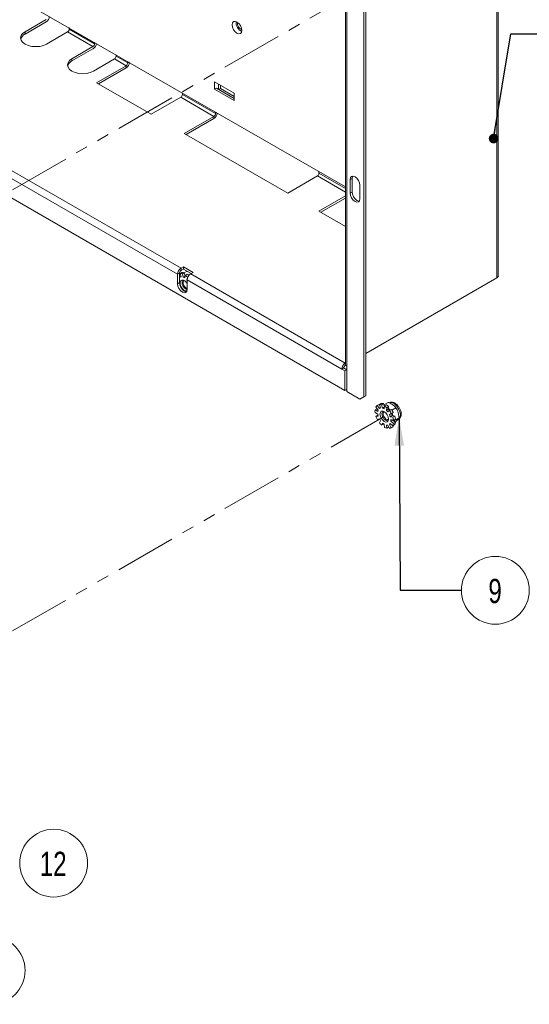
# Paper-space layout 'Sheet2' of a CAD drawing. Header units: millimetres. Extents: x 0 to 420, y 0 to 297.
# Tile 33 of 36: x 225 to 278, y 110 to 212. Entities that reach past the tile are written whole.
import ezdxf

# ---------------------------------------------------------------- set-up
doc = ezdxf.new("R2010")
doc.units = ezdxf.units.MM
doc.linetypes.add('PHANTOM', pattern=[12.7, 6.35, -1.27, 1.27, -1.27, 1.27, -1.27])
doc.styles.add('SLDTEXTSTYLE0', font='TXT', dxfattribs={"width": 0.75})
doc.dimstyles.new('SLDDIMSTYLE2', dxfattribs={"dimtxt": 0.18, "dimasz": 1, "dimexe": 0, "dimexo": 0.0625, "dimgap": 0, "dimtad": 0, "dimtih": 1, "dimtoh": 1, "dimdec": 0, "dimrnd": 1e-09, "dimzin": 0, "dimdsep": 46, "dimtxsty": 'Standard', "dimblk1": 'DOT', "dimblk2": 'DOT', "dimsah": 1, "dimcen": 0.09, "dimadec": 0, "dimazin": 0, "dimtfac": 1, "dimtdec": 0, "dimtofl": 0, "dimtmove": 0, "dimatfit": 3, "dimldrblk": 'DOT', "dimfxl": 1, "dimfrac": 2, "dimtolj": 1, "dimtzin": 0, "dimarcsym": 0})
doc.dimstyles.new('SLDDIMSTYLE3', dxfattribs={"dimtxt": 0.18, "dimasz": 3, "dimexe": 0, "dimexo": 0.0625, "dimgap": 0, "dimtad": 0, "dimtih": 1, "dimtoh": 1, "dimdec": 0, "dimrnd": 1e-09, "dimzin": 0, "dimdsep": 46, "dimtxsty": 'Standard', "dimsah": 1, "dimcen": 0.09, "dimadec": 0, "dimazin": 0, "dimtfac": 3, "dimtdec": 0, "dimtofl": 0, "dimtmove": 0, "dimatfit": 3, "dimfxl": 1, "dimfrac": 2, "dimtolj": 1, "dimtzin": 0, "dimarcsym": 0})

# ---------------------------------------------------------------- blocks, each defined once
blk = doc.blocks.new('SW_NOTE_19')
at = {"color": 0, "linetype": 'Continuous', "lineweight": 0}
blk.add_circle((3.51, 0), 3.51, dxfattribs=at)
at = {"color": 0, "linetype": 'Continuous', "lineweight": 0, "insert": (3.46, 1.18), "char_height": 2.5, "attachment_point": 2, "style": 'SLDTEXTSTYLE0'}
blk.add_mtext('12', dxfattribs=at)
blk = doc.blocks.new('SW_NOTE_34')
at = {"color": 0, "linetype": 'Continuous', "lineweight": 0}
blk.add_circle((3.51, 0), 3.51, dxfattribs=at)
at = {"color": 0, "linetype": 'Continuous', "lineweight": 0, "insert": (3.48, 1.18), "char_height": 2.5, "attachment_point": 2, "style": 'SLDTEXTSTYLE0'}
blk.add_mtext('9', dxfattribs=at)
blk = doc.blocks.new('_DOT')
at = {"color": 0, "linetype": 'ByBlock', "lineweight": -2}
blk.add_line((-0.5, 0), (-1, 0), dxfattribs=at)
at = {"color": 0, "linetype": 'ByBlock', "const_width": 0.5}
blk.add_lwpolyline([(-0.25, 0, 1), (0.25, 0, 1)], format="xyb", close=True, dxfattribs=at)
blk = doc.blocks.new('SW_NOTE_38')
at = {"color": 0, "linetype": 'Continuous', "lineweight": 0}
blk.add_circle((3.51, 0), 3.51, dxfattribs=at)
at = {"color": 0, "linetype": 'Continuous', "lineweight": 0, "insert": (3.46, 1.18), "char_height": 2.5, "attachment_point": 2, "style": 'SLDTEXTSTYLE0'}
blk.add_mtext('27', dxfattribs=at)

psp = doc.layouts.new('Sheet2')

# ---------------------------------------------------------------- linework, layer by layer
at = {"color": 7, "linetype": 'Continuous', "lineweight": 15}
for p, q in [((274.9, 222.62), (274.9, 184.96)), ((275.05, 185.17), (275.05, 222.83)), ((220.21, 216.88), (259.22, 194.37)), ((261.13, 172.62), (261.13, 214.62)), ((261.33, 172.74), (261.33, 214.73)), ((259.22, 213.67), (259.22, 176.02)), ((259.37, 175.81), (259.37, 213.46)), ((226.05, 210.46), (228.24, 211.72)), ((226.05, 210.22), (228.24, 211.48)), ((226.05, 210.46), (226.05, 210.22)), ((230.46, 210.43), (228.28, 209.18)), ((233.08, 208.92), (230.46, 210.43)), ((230.62, 210.88), (230.62, 210.71)), ((233.25, 209.2), (230.62, 210.71)), ((233.25, 209.2), (233.25, 209.36)), ((230.9, 207.66), (233.08, 208.92)), ((230.9, 207.43), (233.08, 208.69)), ((230.9, 207.66), (230.9, 207.43)), ((235.31, 207.64), (233.12, 206.38)), ((236.52, 206.94), (235.31, 207.64)), ((235.47, 208.08), (235.47, 207.92)), ((236.68, 207.22), (235.47, 207.92)), ((236.68, 207.38), (236.68, 207.22)), ((233.45, 205.16), (236.52, 206.94)), ((233.65, 205.05), (236.52, 206.7)), ((236.52, 206.94), (236.52, 206.7)), ((202.88, 205.78), (259.17, 173.29)), ((239.1, 201.9), (233.45, 205.16)), ((245.67, 205.26), (245.67, 204.49)), ((247.69, 204.09), (245.67, 205.26)), ((242.34, 204.11), (242.34, 203.95)), ((245.87, 204.6), (245.67, 204.49)), ((245.67, 204.49), (247.69, 203.32)), ((247.69, 203.55), (245.87, 204.6)), ((246.07, 205.02), (246.07, 204.49)), ((246.28, 204.58), (246.09, 204.48)), ((246.28, 204.58), (246.28, 204.91)), ((247.69, 203.76), (246.28, 204.58)), ((247.69, 203.32), (247.69, 204.09)), ((242.18, 203.67), (239.1, 201.9)), ((245.61, 201.69), (242.18, 203.67)), ((245.77, 201.97), (242.34, 203.95)), ((245.77, 202.13), (245.77, 201.97)), ((242.54, 199.91), (245.61, 201.69)), ((242.74, 199.8), (245.61, 201.45)), ((245.61, 201.69), (245.61, 201.45)), ((253.25, 193.73), (242.54, 199.91)), ((220.58, 198.43), (242.2, 185.95)), ((220.21, 197.8), (241.83, 185.32)), ((256.48, 195.95), (256.48, 195.79)), ((256.32, 195.51), (253.25, 193.73)), ((259.71, 195.14), (259.91, 195.25)), ((259.71, 195.14), (259.71, 193.74)), ((259.91, 195.25), (259.91, 193.85)), ((259.71, 193.74), (259.91, 193.85)), ((260.72, 194.55), (260.72, 193.15)), ((256.48, 191.87), (259.22, 193.45)), ((256.68, 191.75), (259.22, 193.21)), ((259.22, 190.29), (256.48, 191.87)), ((242.44, 186.09), (242.2, 185.95)), ((242.2, 185.72), (242.2, 185.95)), ((242.44, 185.86), (242.2, 185.72)), ((243.45, 185.51), (242.44, 186.09)), ((242.44, 185.86), (242.44, 186.09)), ((243.25, 185.39), (242.44, 185.86)), ((241.83, 185.32), (242.03, 185.44)), ((241.83, 184.34), (241.83, 185.32)), ((242.03, 185.44), (242.06, 185.46)), ((242.03, 184.46), (242.03, 185.44)), ((242.07, 185.03), (242.03, 185.08)), ((242.11, 185.39), (242.06, 185.46)), ((242.07, 185.03), (242.19, 185.1)), ((242.2, 185.06), (242.07, 185.03)), ((242.11, 185.41), (242.31, 185.53)), ((242.11, 185.41), (242.2, 185.06)), ((242.34, 185.37), (242.54, 185.49)), ((242.42, 185.02), (242.34, 185.37)), ((242.42, 185.02), (242.62, 185.14)), ((242.58, 184.94), (242.42, 185.02)), ((242.76, 185.61), (242.54, 185.48)), ((242.62, 185.14), (242.54, 185.49)), ((242.64, 185.21), (242.58, 184.94)), ((242.61, 185.2), (242.65, 185.18)), ((242.62, 185.14), (242.62, 185.14)), ((242.64, 185.21), (242.84, 185.33)), ((242.95, 185.57), (242.76, 185.61)), ((242.81, 184.75), (242.88, 185.01)), ((242.81, 184.75), (242.84, 184.77)), ((242.84, 184.71), (242.81, 184.75)), ((242.84, 184.74), (258.84, 175.5)), ((242.84, 183.76), (242.84, 184.74)), ((242.88, 185.01), (242.92, 185.04)), ((243.45, 185.51), (243.21, 185.37)), ((243.21, 185.37), (259.21, 176.13)), ((261.33, 177.13), (274.9, 184.96)), ((274.54, 184.75), (261.33, 177.13)), ((241.83, 184.34), (242.03, 184.46)), ((259.04, 175.62), (258.84, 175.5)), ((259.17, 175.32), (258.84, 175.5)), ((259.04, 175.62), (259.37, 175.43)), ((259.22, 176.14), (259.21, 176.13)), ((259.21, 175.9), (259.21, 176.13)), ((259.24, 175.92), (259.21, 175.9)), ((259.37, 175.81), (259.37, 173.17)), ((259.17, 175.32), (259.37, 175.43)), ((259.17, 173.29), (259.17, 175.32)), ((259.17, 173.29), (259.37, 173.4)), ((259.37, 173.17), (260.72, 172.39)), ((260.72, 172.39), (261.13, 172.62)), ((260.92, 172.51), (260.72, 172.39)), ((261.33, 172.74), (260.92, 172.51)), ((261.13, 172.62), (261.33, 172.74)), ((262.61, 171.26), (262.38, 171.56)), ((262.71, 171.84), (262.51, 171.72)), ((262.51, 171.72), (262.74, 171.42)), ((262.71, 171.84), (262.75, 171.78)), ((262.94, 171.93), (262.74, 171.82)), ((262.86, 171.47), (262.74, 171.82)), ((262.85, 171.48), (262.74, 171.42)), ((262.74, 171.42), (262.86, 171.47)), ((263.16, 171.92), (262.96, 171.8)), ((262.96, 171.8), (263.07, 171.46)), ((263.25, 171.56), (263.07, 171.46)), ((263.07, 171.46), (263.23, 171.39)), ((263.16, 171.92), (263.26, 171.62)), ((263.19, 171.78), (263.27, 171.7)), ((263.66, 172.05), (263.2, 171.79)), ((263.23, 171.39), (263.26, 171.68)), ((263.46, 171.8), (263.26, 171.68)), ((263.5, 171.5), (263.46, 171.22)), ((263.7, 171.62), (263.5, 171.5)), ((263.7, 171.62), (263.66, 171.34)), ((264.46, 171.5), (264.03, 171.25)), ((262.5, 171.39), (262.3, 171.27)), ((262.3, 171.27), (262.57, 171.11)), ((262.57, 170.84), (262.3, 170.99)), ((262.58, 170.72), (262.38, 170.61)), ((262.38, 170.61), (262.61, 170.64)), ((262.5, 171.39), (262.53, 171.37)), ((262.57, 171.11), (262.61, 171.26)), ((262.61, 170.64), (262.57, 170.84)), ((262.58, 170.72), (262.59, 170.72)), ((263.66, 171.34), (263.46, 171.22)), ((263.46, 171.22), (263.61, 171.06)), ((263.61, 171.06), (263.78, 171.2)), ((263.66, 171.34), (263.78, 171.2)), ((263.98, 171.31), (263.78, 171.2)), ((263.96, 170.91), (263.78, 170.78)), ((263.98, 170.9), (263.78, 170.78)), ((263.78, 170.78), (263.87, 170.57)), ((264.07, 170.69), (263.87, 170.57)), ((263.87, 170.57), (264.13, 170.52)), ((264.16, 171.02), (263.96, 170.91)), ((264.16, 171.02), (263.98, 170.9)), ((263.98, 170.9), (264.07, 170.69)), ((264.07, 170.95), (264.13, 170.68)), ((264.07, 170.69), (264.33, 170.64)), ((264.33, 170.64), (264.13, 170.52)), ((264.79, 170.46), (264.33, 170.2)), ((264.79, 170.46), (264.69, 171.02)), ((262.74, 170.34), (262.51, 170.29)), ((262.86, 170.15), (262.74, 170.34)), ((262.74, 169.93), (262.86, 170.15)), ((263.07, 169.91), (262.96, 169.69)), ((263.16, 169.8), (262.96, 169.69)), ((263.23, 169.79), (263.07, 169.91)), ((263.18, 169.83), (263.16, 169.8)), ((263.26, 169.46), (263.23, 169.79)), ((263.61, 169.69), (263.46, 169.7)), ((263.46, 169.7), (263.5, 169.37)), ((263.7, 169.48), (263.5, 169.37)), ((263.78, 169.35), (263.61, 169.69)), ((263.7, 169.5), (263.7, 169.48)), ((263.87, 169.87), (263.78, 169.77)), ((263.91, 169.84), (263.78, 169.77)), ((263.78, 169.77), (263.96, 169.43)), ((264.13, 169.63), (263.87, 169.87)), ((264.19, 170.21), (263.93, 170.28)), ((263.93, 170.28), (263.93, 170.09)), ((264.14, 170.21), (263.93, 170.09)), ((263.93, 170.09), (264.19, 169.86)), ((263.93, 169.41), (264.13, 169.52)), ((264.16, 169.55), (263.96, 169.43)), ((264.11, 169.64), (264.16, 169.55)), ((264.33, 169.75), (264.13, 169.63)), ((264.14, 170.23), (264.14, 170.21)), ((264.14, 170.21), (264.4, 169.98)), ((264.4, 170.33), (264.19, 170.21)), ((264.4, 169.98), (264.19, 169.86)), ((264.33, 170.2), (264.25, 170.11)), ((264.3, 170.27), (264.33, 170.2)), ((264.33, 169.97), (264.62, 170.25)), ((264.55, 170.19), (264.71, 170.29))]:
    psp.add_line(p, q, dxfattribs=at)
at = {"color": 7, "linetype": 'PHANTOM', "lineweight": 0}
for p, q in [((263.25, 216.31), (219.83, 191.24)), ((263.25, 170.58), (221.78, 146.65))]:
    psp.add_line(p, q, dxfattribs=at)
at = {"color": 8, "linetype": 'Continuous', "lineweight": 15}
for p, q in [((236.82, 207.3), (236.68, 207.22)), ((245.91, 202.05), (245.77, 201.97)), ((259.22, 193.83), (256.32, 195.51)), ((259.22, 194.21), (256.48, 195.79)), ((274.54, 184.75), (274.54, 184.75))]:
    psp.add_line(p, q, dxfattribs=at)
at = {"color": 7, "linetype": 'Continuous', "lineweight": 15, "flags": 128}
for points in [[(248.5, 210.59), (248.46, 210.83), (248.35, 211.09), (248.19, 211.31), (247.99, 211.46), (247.8, 211.53), (247.64, 211.5), (247.53, 211.37), (247.49, 211.17), (247.53, 210.93), (247.64, 210.67), (247.8, 210.45), (247.99, 210.3), (248.19, 210.23), (248.35, 210.26), (248.46, 210.39), (248.5, 210.59)], [(228.28, 209.18), (227.95, 209.03), (227.57, 208.94), (227.16, 208.91), (226.76, 208.94), (226.38, 209.03), (226.05, 209.18), (225.8, 209.36), (225.65, 209.58), (225.59, 209.82), (225.65, 210.05), (225.8, 210.27), (226.05, 210.46)], [(248.37, 211.05), (248.35, 211.09), (248.33, 211.12)], [(233.12, 206.38), (232.8, 206.23), (232.42, 206.14), (232.01, 206.11), (231.61, 206.14), (231.23, 206.23), (230.9, 206.38), (230.65, 206.56), (230.5, 206.78), (230.44, 207.02), (230.5, 207.25), (230.65, 207.47), (230.9, 207.66)], [(260.72, 194.55), (260.68, 194.8), (260.57, 195.05), (260.41, 195.27), (260.22, 195.43), (260.02, 195.49), (259.86, 195.46), (259.75, 195.34), (259.71, 195.14)], [(259.98, 195.5), (259.95, 195.45), (259.91, 195.25)], [(260.66, 192.91), (260.61, 192.91), (260.42, 192.98), (260.23, 193.13), (260.06, 193.36), (259.95, 193.61), (259.91, 193.85)], [(260.72, 193.15), (260.68, 192.95), (260.57, 192.83), (260.41, 192.79), (260.22, 192.86), (260.02, 193.02), (259.86, 193.24), (259.75, 193.49), (259.71, 193.74)], [(242.15, 184.65), (242.27, 184.73), (242.42, 184.73), (242.59, 184.65), (242.76, 184.49), (242.84, 184.37)], [(242.84, 183.86), (242.71, 183.92), (242.59, 184.03), (242.49, 184.18), (242.42, 184.35), (242.41, 184.51), (242.44, 184.63), (242.51, 184.7)], [(242.84, 183.76), (242.8, 183.56), (242.69, 183.43), (242.53, 183.4), (242.34, 183.47), (242.14, 183.63), (241.98, 183.85), (241.87, 184.1), (241.83, 184.34)], [(242.03, 184.46), (242.07, 184.22), (242.18, 183.96), (242.35, 183.74), (242.54, 183.59), (242.73, 183.52), (242.78, 183.52)], [(242.82, 183.61), (242.81, 183.61), (242.66, 183.61), (242.48, 183.69), (242.32, 183.85), (242.19, 184.06), (242.11, 184.28), (242.1, 184.49), (242.15, 184.65)], [(263.25, 170.07), (263.42, 170.01), (263.56, 170.04), (263.66, 170.15), (263.69, 170.33), (263.66, 170.54), (263.56, 170.76), (263.42, 170.96), (263.25, 171.09), (263.08, 171.15), (262.93, 171.13), (262.84, 171.02), (262.8, 170.84), (262.84, 170.62), (262.93, 170.4), (263.08, 170.21), (263.25, 170.07)], [(263.69, 170.29), (263.66, 170.28), (263.55, 170.27), (263.42, 170.33), (263.29, 170.45), (263.19, 170.6), (263.13, 170.77), (263.12, 170.93), (263.15, 171.05), (263.22, 171.11)], [(263.45, 170.19), (263.62, 170.13), (263.65, 170.12)], [(264.13, 169.52), (264.14, 169.53), (264.16, 169.55)]]:
    psp.add_lwpolyline(points, dxfattribs=at)
at = {"color": 8, "linetype": 'Continuous', "lineweight": 15, "flags": 128}
psp.add_lwpolyline([(264.71, 170.29), (264.8, 170.36), (264.89, 170.55), (264.91, 170.8), (264.86, 171.09), (264.73, 171.38), (264.55, 171.65), (264.34, 171.86), (264.11, 172), (263.89, 172.04), (263.72, 172)], dxfattribs=at)
at = {"color": 7, "linetype": 'PHANTOM', "lineweight": 0, "flags": 128}
psp.add_lwpolyline([(263.69, 170.33), (263.66, 170.54), (263.56, 170.76), (263.42, 170.96), (263.25, 171.09), (263.08, 171.15), (262.93, 171.13), (262.84, 171.02), (262.8, 170.84), (262.84, 170.62), (262.93, 170.4), (263.08, 170.21), (263.25, 170.07), (263.42, 170.01), (263.56, 170.04), (263.66, 170.15), (263.69, 170.33)], dxfattribs=at)
at = {"color": 7, "linetype": 'Continuous', "lineweight": 15}
for centre, radius, start, end in [((227.8, 212.16), 0.803, 302.8836, 351.9811), ((248.89, 211.4), 0.992, 173.5768, 246.4179), ((248.72, 211.3), 0.674, 169.5674, 250.4272), ((226.41, 209.47), 0.839, 115.3015, 163.8272), ((230.27, 210.73), 0.351, 302.6055, 357.3945), ((232.65, 209.36), 0.803, 302.8836, 351.9811), ((232.89, 209.21), 0.351, 302.6055, 357.3945), ((231.26, 206.67), 0.839, 115.3015, 163.8272), ((235.12, 207.93), 0.351, 302.6055, 357.3945), ((236.08, 207.38), 0.803, 302.8836, 351.9811), ((236.33, 207.23), 0.351, 302.6055, 357.3945), ((241.99, 203.97), 0.351, 302.6055, 357.3945), ((245.17, 202.13), 0.803, 302.8836, 351.9811), ((245.42, 201.98), 0.351, 302.6055, 357.3945), ((256.13, 195.8), 0.351, 302.6055, 357.3945), ((242.62, 185.29), 0.79, 122.6055, 177.3945), ((242.38, 185.42), 0.351, 122.6055, 177.3945), ((242.1, 184.68), 0.727, 71.2538, 89.6517), ((243.12, 184.5), 0.819, 162.4768, 249.8607), ((242.3, 184.8), 0.727, 71.2538, 89.6517), ((241.65, 183.8), 1.72, 44.5197, 54.8476), ((243.63, 184.71), 0.79, 122.6055, 177.3945), ((241.89, 183.97), 1.66, 47.3884, 54.9591), ((274.8, 185.2), 0.259, 294.3747, 354.3052), ((259.63, 175.47), 0.79, 122.6055, 177.3945), ((259.4, 175.6), 0.351, 122.6055, 177.3945), ((259.47, 176.04), 0.259, 185.6948, 245.6253), ((262.84, 171.32), 0.519, 129.1176, 152.181), ((262.82, 171.19), 0.63, 77.0184, 97.2653), ((263.02, 171.31), 0.63, 77.0184, 97.2653), ((262.46, 170.35), 1.55, 47.8419, 58.9099), ((262.66, 170.47), 1.55, 47.8419, 58.9099), ((263.56, 171.13), 1.28, 173.6881, 186.3119), ((264.5, 171.32), 2.24, 198.502, 207.1802), ((263.81, 170.9), 0.804, 161.6301, 243.0306), ((261.91, 169.81), 2.33, 28.142, 36.5874), ((262.11, 169.92), 2.33, 28.142, 36.5874), ((262.38, 169.97), 1.83, 7.5323, 17.4712), ((262.59, 170.09), 1.83, 7.5323, 17.4712), ((264.38, 171.19), 2.06, 217.5716, 226.7352), ((263.77, 170.35), 1.02, 240.2992, 254.9902), ((263.69, 169.81), 0.463, 280.5114, 305.3764), ((263.4, 169.97), 0.798, 334.7642, 352.0456), ((263.61, 170.09), 0.798, 334.7642, 352.0456)]:
    psp.add_arc(centre, radius, start, end, dxfattribs=at)
for points, knots in [([(264.12, 171.81), (264.01, 171.88), (263.86, 171.97), (263.7, 172.03), (263.66, 172.05)], [0, 0, 0, 0, 0.757331, 1, 1, 1, 1]), ([(263.67, 171.41), (263.7, 171.39), (263.77, 171.33), (263.86, 171.3), (263.91, 171.27)], [0, 0, 0, 0, 0.425774, 1, 1, 1, 1]), ([(264.71, 170.3), (264.76, 170.33), (264.86, 170.4), (264.96, 170.58), (265.01, 170.8), (264.99, 171.05), (264.91, 171.33), (264.76, 171.59), (264.57, 171.82), (264.34, 171.98), (264.12, 172.07), (263.9, 172.08), (263.78, 172.02), (263.73, 171.99)], [0, 0, 0, 0, 0.070551, 0.154724, 0.241347, 0.336365, 0.43744, 0.538961, 0.641557, 0.746932, 0.840843, 0.9269, 1, 1, 1, 1]), ([(264.46, 171.5), (264.38, 171.58), (264.29, 171.69), (264.15, 171.79), (264.12, 171.81)], [0, 0, 0, 0, 0.743174, 1, 1, 1, 1]), ([(264.69, 171.02), (264.68, 171.03), (264.63, 171.21), (264.54, 171.36), (264.46, 171.5)], [0, 0, 0, 0, 0.070173, 1, 1, 1, 1]), ([(264.62, 170.25), (264.63, 170.26), (264.71, 170.34), (264.75, 170.41), (264.79, 170.46)], [0, 0, 0, 0, 0.070173, 1, 1, 1, 1])]:
    psp.add_open_spline(points, degree=3, knots=knots, dxfattribs=at)

# ---------------------------------------------------------------- block references
at = {"color": 7, "linetype": 'Continuous', "lineweight": 0}
for name, p in [('SW_NOTE_34', (271.24, 152.58)), ('SW_NOTE_19', (225.5, 124.31)), ('SW_NOTE_38', (219.03, 113.19))]:
    psp.add_blockref(name, p, dxfattribs=at)

# ---------------------------------------------------------------- leaders
for points, dimstyle in [([(274.57, 199.39), (276.35, 210.24), (282.7, 210.24)], 'SLDDIMSTYLE2'), ([(264.78, 170.56), (264.89, 152.58), (271.24, 152.58)], 'SLDDIMSTYLE3')]:
    psp.add_leader(points, dimstyle=dimstyle, dxfattribs=at)

doc.saveas('drawing.dxf')
